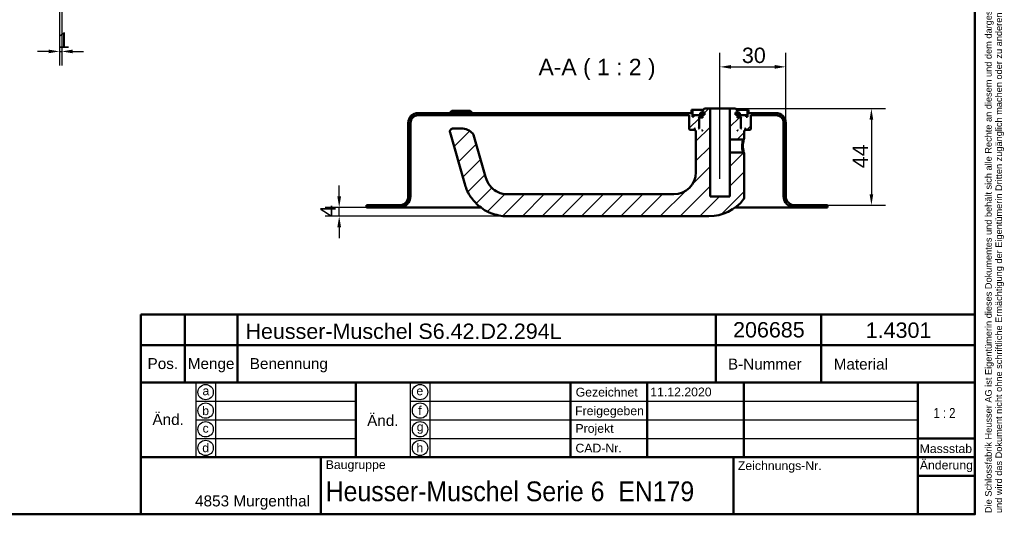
# Model space of a CAD drawing. Header units: millimetres. Extents: x 20 to 833, y 20 to 574.
# Tile 3 of 4: x 385 to 833, y 20 to 245. Entities that reach past the tile are written whole.
import ezdxf
from ezdxf.enums import TextEntityAlignment as Align

# ---------------------------------------------------------------- set-up
doc = ezdxf.new("R2010")
doc.units = ezdxf.units.MM
doc.header["$LTSCALE"] = 2
for name, color, linetype, lineweight in [('Bemaßungen(DIN)', 7, 'Continuous', 25), ('Mittellinie(DIN)', 7, 'Continuous', 25), ('Sichtbare Kanten(DIN)', 7, 'Continuous', 50), ('Skizziergeometrie(DIN)', 7, 'Continuous', 50), ('Skizzierlinie(DIN)', 7, 'Continuous', 25), ('Symbole(DIN)', 7, 'Continuous', 25)]:
    doc.layers.add(name, color=color, linetype=linetype, lineweight=lineweight)
doc.layers.add('Schraffur', color=179, linetype='Continuous', lineweight=9, true_color=0x1e1e47)
doc.styles.add('Aktuell-DIN', font='arial.ttf')
doc.styles.add('Aktuell-DINGroßer Text', font='arial.ttf')
doc.styles.add('STANDARD-DIN~0', font='arial.ttf')
doc.styles.add('Textstil10', font='arial.ttf')
doc.styles.add('Textstil41', font='arial.ttf', dxfattribs={"width": 0.8})
doc.styles.add('Textstil83', font='arial.ttf', dxfattribs={"width": 0.8})
doc.dimstyles.new('CAD-LAN', dxfattribs={"dimscale": 2, "dimtxt": 3.5, "dimasz": 2.5, "dimexe": 3.175, "dimexo": 0, "dimgap": 0.8, "dimtad": 1, "dimrnd": 1e-08, "dimtxsty": 'STANDARD-DIN~0', "dimcen": 0.09, "dimdle": 10, "dimclrd": 250, "dimclre": 250, "dimclrt": 250, "dimadec": 0, "dimazin": 2, "dimtfac": 1, "dimtmove": 0, "dimatfit": 3, "dimfxl": 1, "dimtolj": 1, "dimtzin": 0, "dimlwd": 25, "dimlwe": 25, "dimarcsym": 0})

# ---------------------------------------------------------------- blocks, each defined once
blk = doc.blocks.new('Ränder Standardrahmen')
at = {"layer": 'Skizziergeometrie(DIN)', "flags": 128}
blk.add_lwpolyline([(10, 10), (10, 287), (410, 287), (410, 10), (10, 10)], dxfattribs=at)
blk = doc.blocks.new('Schriftfelder Heusser')
at = {"layer": 'Skizziergeometrie(DIN)'}
for p, q in [((101, 229.92), (101, 236.92)), ((101, 236.92), (291, 236.92)), ((111, 229.92), (111, 236.92)), ((123, 229.92), (123, 236.92)), ((232, 229.92), (232, 236.92)), ((256, 229.92), (256, 236.92)), ((291, 236.92), (291, 229.92)), ((101, 191.42), (101, 229.92)), ((101, 229.92), (291, 229.92)), ((111, 229.92), (111, 221.42)), ((123, 229.92), (123, 221.42)), ((232, 229.92), (232, 221.42)), ((256, 229.92), (256, 221.42)), ((291, 229.92), (291, 191.42)), ((101, 221.42), (291, 221.42)), ((150, 221.42), (150, 204.42)), ((198.85, 221.42), (198.85, 204.42)), ((216.35, 221.42), (216.35, 204.42)), ((238.35, 221.42), (238.35, 204.42)), ((278, 221.42), (278, 191.42)), ((278, 208.67), (291, 208.67)), ((101, 204.42), (291, 204.42)), ((142, 204.42), (142, 191.42)), ((236, 204.42), (236, 191.42)), ((278, 200.17), (291, 200.17)), ((291, 191.42), (101, 191.42))]:
    blk.add_line(p, q, dxfattribs=at)
at = {"layer": 'Skizzierlinie(DIN)'}
for p, q in [((113.5, 221.42), (113.5, 204.42)), ((118, 221.42), (118, 204.42)), ((162.35, 221.42), (162.35, 204.42)), ((166.85, 221.42), (166.85, 204.42)), ((113.5, 217.17), (150, 217.17)), ((162.35, 217.17), (278, 217.17)), ((113.5, 212.92), (150, 212.92)), ((162.35, 212.92), (278, 212.92)), ((113.5, 208.67), (150, 208.67)), ((162.35, 208.67), (278, 208.67))]:
    blk.add_line(p, q, dxfattribs=at)
for centre in [(115.75, 219.25), (164.6, 219.25), (115.75, 215.04), (164.6, 215.04), (115.75, 210.79), (164.6, 210.79), (115.75, 206.54), (164.6, 206.54)]:
    blk.add_circle(centre, 1.75, dxfattribs=at)
at = {"layer": 'Symbole(DIN)', "color": 7, "insert": (293.33, 191.7), "char_height": 1.5, "width": 182.3003, "attachment_point": 1, "rotation": 90, "line_spacing_factor": 0.944221, "style": 'Aktuell-DIN'}
blk.add_mtext('\\fArial|b0|i0;\\H1.5000;Die Schlossfabrik Heusser AG ist Eigentümerin dieses Dokumentes und behält sich alle Rechte an diesem und dem dargestellten Gegenstand vor. Der Empfänger anerkennt diese Rechte\\Pund wird das Dokument nicht ohne schriftliche Ermächtigung der Eigentümerin Dritten zugänglich machen oder zu anderen Zwecken verwenden, zu dem es ihm übergeben worden ist.\\P ', dxfattribs=at)
at = {"layer": 'Symbole(DIN)', "color": 179, "true_color": 0x262659, "style": 'Aktuell-DIN'}
for s, insert, char_height, attachment_point in [('Pos.', (106, 227), 2.489, 2), ('Menge', (117, 227), 2.489, 2), ('Benennung', (125.81, 225.38), 2.489, 4), ('B-Nummer', (234.74, 225.62), 2.489, 4), ('Material', (265.02, 225.62), 2.489, 5), ('\\fArial|b0|i0;a', (115.81, 219.53), 2, 5), ('\\fArial|b0|i0;e', (164.54, 219.53), 2, 5), ('\\fArial|b0|i0;Gezeichnet', (200.05, 219.23), 2, 4), ('\\fArial|b0|i0;b', (115.75, 215), 2, 5), ('\\fArial|b0|i0;f', (164.55, 215.06), 2, 5), ('\\fArial|b0|i0;Freigegeben', (199.92, 216), 2, 1), ('\\fArial|b0|i0;c', (115.75, 211.01), 2, 5), ('\\fArial|b0|i0;g', (164.63, 211.05), 2, 5), ('\\fArial|b0|i0;Projekt', (200, 211.98), 2, 1), ('\\fArial|b0|i0;d', (115.76, 206.55), 2, 5), ('\\fArial|b0|i0;h', (164.55, 206.57), 2, 5), ('\\fArial|b0|i0;CAD-Nr.', (200, 207.5), 2, 1), ('\\fArial|b0|i0;\\H2.0000;Massstab', (284.39, 206.37), 2, 5), ('\\fArial|b0|i0;\\H2.0000;Baugruppe', (143.1, 203.73), 2, 1), ('\\fArial|b0|i0;Zeichnungs-Nr.', (237, 203.5), 2, 1), ('\\fArial|b0|i0;\\H2.5000;4853 Murgenthal', (113.33, 192.46), 2.5, 7)]:
    blk.add_mtext(s, dxfattribs=dict(at, insert=insert, char_height=char_height, attachment_point=attachment_point))
at = {"layer": 'Symbole(DIN)', "color": 179, "true_color": 0x262659, "attachment_point": 5, "style": 'Aktuell-DIN'}
for s, insert, char_height, width in [('Änd.', (107.21, 213), 2.489, 12.3494), ('Änd.', (156.12, 212.76), 2.489, 12.3494), ('\\fArial|b0|i0;Änderung', (284.51, 202.33), 2, 12.1143)]:
    blk.add_mtext(s, dxfattribs=dict(at, insert=insert, char_height=char_height, width=width))
at = {"layer": 'Symbole(DIN)', "color": 7, "insert": (143.1, 196.62), "char_height": 4.5, "width": 90.18, "attachment_point": 4, "style": 'Aktuell-DIN'}
blk.add_mtext('\\fArial|b0|i0;\\W0.90;\\H4.5000;Heusser-Muschel Serie 6  EN179', dxfattribs=at)
at = {"layer": 'Symbole(DIN)', "color": 179, "true_color": 0x262659, "style": 'Textstil10'}
blk.add_attdef('ERSTELLUNGSDATUM_001', (217.04, 218.29), '', height=2, dxfattribs=at)
at = {"layer": 'Symbole(DIN)', "color": 179, "true_color": 0x262659}
for tag, height, style, p in [('AUTOR', 2.49, 'Aktuell-DIN', (240.03, 219.26)), ('KONTROLLDATUM', 2, 'Textstil10', (217.42, 215.04)), ('KONTROLLIERT_VON', 2, 'Textstil10', (239.98, 215.05))]:
    blk.add_attdef(tag, text='', height=height, dxfattribs=dict(at, style=style)).set_placement(p, align=Align.MIDDLE_LEFT)
at = {"layer": 'Symbole(DIN)', "color": 7, "style": 'Textstil83', "width": 0.8}
blk.add_attdef('Anfänglicher_Ansichtsmaßstab_001', (281.57, 213.34), '', height=2.3, dxfattribs=at)
at = {"layer": 'Symbole(DIN)', "color": 179, "true_color": 0x262659, "style": 'Textstil10'}
blk.add_attdef('PROJEKT', text='', height=2, dxfattribs=at).set_placement((217.77, 209.72), align=Align.BOTTOM_LEFT)
at = {"layer": 'Symbole(DIN)', "color": 7, "style": 'Textstil41', "width": 0.8}
blk.add_attdef('STATUS', text='', height=5, dxfattribs=at).set_placement((284.53, 195.86), align=Align.MIDDLE_CENTER)
blk = doc.blocks.new('*D21')
at = {"layer": 'Bemaßungen(DIN)', "color": 250, "linetype": 'Continuous', "lineweight": 25, "true_color": 0x3f3f3f, "transparency": 16777216}
for p, q in [((402.91, 250.89), (402.91, 224.54)), ((403.91, 250.89), (403.91, 224.54)), ((397.91, 230.89), (392.91, 230.89)), ((402.91, 230.89), (403.91, 230.89)), ((408.91, 230.89), (413.91, 230.89))]:
    blk.add_line(p, q, dxfattribs=at)
at = {"layer": 'Bemaßungen(DIN)', "color": 250, "linetype": 'Continuous', "true_color": 0x3f3f3f, "transparency": 16777216}
for points in [[(397.91, 231.72), (397.91, 230.06), (402.91, 230.89)], [(408.91, 231.72), (408.91, 230.06), (403.91, 230.89)]]:
    blk.add_solid(points, dxfattribs=at)
at = {"layer": 'Defpoints', "color": 0, "linetype": 'Continuous', "transparency": 16777216}
for p in [(402.91, 250.89), (403.91, 250.89), (403.91, 230.89)]:
    blk.add_point(p, dxfattribs=at)
at = {"layer": 'Bemaßungen(DIN)', "color": 250, "linetype": 'Continuous', "lineweight": 25, "true_color": 0x3f3f3f, "transparency": 16777216, "insert": (402.12, 239.52), "char_height": 7, "attachment_point": 1, "style": 'STANDARD-DIN~0'}
blk.add_mtext('\\A1;1', dxfattribs=at)
blk = doc.blocks.new('*D25')
at = {"layer": 'Bemaßungen(DIN)', "color": 250, "linetype": 'Continuous', "lineweight": 25, "true_color": 0x3f3f3f, "transparency": 16777216}
for p, q in [((530.35, 164.82), (530.35, 169.82)), ((542.85, 159.82), (524, 159.82)), ((530.35, 155.82), (530.35, 159.82)), ((606.85, 155.82), (524, 155.82)), ((530.35, 150.82), (530.35, 145.82))]:
    blk.add_line(p, q, dxfattribs=at)
at = {"layer": 'Bemaßungen(DIN)', "color": 250, "linetype": 'Continuous', "true_color": 0x3f3f3f, "transparency": 16777216}
for points in [[(529.52, 164.82), (531.19, 164.82), (530.35, 159.82)], [(529.52, 150.82), (531.19, 150.82), (530.35, 155.82)]]:
    blk.add_solid(points, dxfattribs=at)
at = {"layer": 'Defpoints', "color": 0, "linetype": 'Continuous', "transparency": 16777216}
for p in [(530.35, 159.82), (542.85, 159.82), (606.85, 155.82)]:
    blk.add_point(p, dxfattribs=at)
at = {"layer": 'Bemaßungen(DIN)', "color": 250, "linetype": 'Continuous', "lineweight": 25, "true_color": 0x3f3f3f, "transparency": 16777216, "insert": (521.75, 155.4), "char_height": 7, "attachment_point": 1, "rotation": 90, "style": 'STANDARD-DIN~0'}
blk.add_mtext('\\A1;4', dxfattribs=at)
blk = doc.blocks.new('*D26')
at = {"layer": 'Bemaßungen(DIN)', "color": 250, "linetype": 'Continuous', "lineweight": 25, "true_color": 0x3f3f3f, "transparency": 16777216}
for p, q in [((703.85, 209.82), (703.85, 230.2)), ((733.85, 198.32), (733.85, 230.2)), ((708.85, 223.85), (728.85, 223.85))]:
    blk.add_line(p, q, dxfattribs=at)
at = {"layer": 'Bemaßungen(DIN)', "color": 250, "linetype": 'Continuous', "true_color": 0x3f3f3f, "transparency": 16777216}
for points in [[(708.85, 224.69), (708.85, 223.02), (703.85, 223.85)], [(728.85, 224.69), (728.85, 223.02), (733.85, 223.85)]]:
    blk.add_solid(points, dxfattribs=at)
at = {"layer": 'Defpoints', "color": 0, "linetype": 'Continuous', "transparency": 16777216}
for p in [(733.85, 223.85), (703.85, 209.82), (733.85, 198.32)]:
    blk.add_point(p, dxfattribs=at)
at = {"layer": 'Bemaßungen(DIN)', "color": 250, "linetype": 'Continuous', "lineweight": 25, "true_color": 0x3f3f3f, "transparency": 16777216, "insert": (713.85, 232.61), "char_height": 7, "attachment_point": 1, "style": 'STANDARD-DIN~0'}
blk.add_mtext('\\A1;30', dxfattribs=at)
blk = doc.blocks.new('*D27')
at = {"layer": 'Bemaßungen(DIN)', "color": 250, "linetype": 'Continuous', "lineweight": 25, "true_color": 0x3f3f3f, "transparency": 16777216}
for p, q in [((710.85, 204.82), (779.2, 204.82)), ((772.85, 199.82), (772.85, 165.82)), ((752.85, 160.82), (779.2, 160.82))]:
    blk.add_line(p, q, dxfattribs=at)
at = {"layer": 'Bemaßungen(DIN)', "color": 250, "linetype": 'Continuous', "true_color": 0x3f3f3f, "transparency": 16777216}
for points in [[(772.02, 199.82), (773.69, 199.82), (772.85, 204.82)], [(772.02, 165.82), (773.69, 165.82), (772.85, 160.82)]]:
    blk.add_solid(points, dxfattribs=at)
at = {"layer": 'Defpoints', "color": 0, "linetype": 'Continuous', "transparency": 16777216}
for p in [(710.85, 204.82), (752.85, 160.82), (772.85, 160.82)]:
    blk.add_point(p, dxfattribs=at)
at = {"layer": 'Bemaßungen(DIN)', "color": 250, "linetype": 'Continuous', "lineweight": 25, "true_color": 0x3f3f3f, "transparency": 16777216, "insert": (764.25, 177.68), "char_height": 7, "attachment_point": 1, "rotation": 90, "style": 'STANDARD-DIN~0'}
blk.add_mtext('\\A1;44', dxfattribs=at)

msp = doc.modelspace()

# ---------------------------------------------------------------- hatches: boundary and pattern name
at = {"layer": 'Schraffur'}
h = msp.add_hatch(dxfattribs=at)
h.set_pattern_fill('ANSI31', color=256, scale=50.8, style=0)
h.set_pattern_definition([(45, (0, 0), (-4.49013, 4.49013), [])])
edge = h.paths.add_edge_path()
edge.add_spline(control_points=[(714.48, 190.816), (714.542, 190.876), (714.603, 190.936), (714.727, 191.056), (714.79, 191.117), (714.853, 191.177)], knot_values=[-0.0518077, -0.0518077, -0.0518077, -0.0518077, -0.0259867, -0.0259867, 0, 0, 0, 0], degree=3, periodic=0)
edge.add_line((714.853, 191.177), (714.853, 194.816))
edge.add_line((714.853, 194.816), (715.153, 194.816))
edge.add_line((715.153, 194.816), (715.353, 195.016))
edge.add_line((715.353, 195.016), (715.353, 195.616))
edge.add_line((715.353, 195.616), (715.153, 195.816))
edge.add_line((715.153, 195.816), (715.453, 195.816))
edge.add_line((715.453, 195.816), (715.453, 195.316))
edge.add_line((715.453, 195.316), (715.553, 195.216))
edge.add_line((715.553, 195.216), (717.653, 195.216))
edge.add_line((717.653, 195.216), (717.853, 195.416))
edge.add_line((717.853, 195.416), (717.853, 201.816))
edge.add_line((717.853, 201.816), (729.353, 201.816))
edge.add_ellipse((729.353, 198.316), major_axis=(0, 3.5), ratio=1, start_angle=270, end_angle=360, ccw=False)
edge.add_line((732.853, 198.316), (732.853, 164.816))
edge.add_ellipse((737.853, 164.816), major_axis=(-5, 0), ratio=1, start_angle=0, end_angle=90)
edge.add_line((737.853, 159.816), (752.853, 159.816))
edge.add_line((752.853, 159.816), (752.853, 160.816))
edge.add_line((752.853, 160.816), (737.853, 160.816))
edge.add_ellipse((737.853, 164.816), major_axis=(0, -4), ratio=1, start_angle=270, end_angle=360, ccw=False)
edge.add_line((733.853, 164.816), (733.853, 198.316))
edge.add_ellipse((729.353, 198.316), major_axis=(4.5, 0), ratio=1, start_angle=0, end_angle=90)
edge.add_line((729.353, 202.816), (716.853, 202.816))
edge.add_line((716.853, 202.816), (716.853, 204.316))
edge.add_line((716.853, 204.316), (716.353, 204.316))
edge.add_line((716.353, 204.316), (716.353, 201.016))
edge.add_line((716.353, 201.016), (715.853, 201.016))
edge.add_line((715.853, 201.016), (715.853, 201.816))
edge.add_line((715.853, 201.816), (712.853, 201.816))
edge.add_line((712.853, 201.816), (712.853, 201.016))
edge.add_line((712.853, 201.016), (713.603, 201.016))
edge.add_line((713.603, 201.016), (713.403, 200.816))
edge.add_line((713.403, 200.816), (713.403, 196.016))
edge.add_line((713.403, 196.016), (713.603, 195.816))
edge.add_line((713.603, 195.816), (713.353, 195.816))
edge.add_line((713.353, 195.816), (713.353, 200.616))
edge.add_line((713.353, 200.616), (713.153, 200.816))
edge.add_line((713.153, 200.816), (712.053, 200.816))
edge.add_line((712.053, 200.816), (711.853, 200.616))
edge.add_line((711.853, 200.616), (711.853, 202.016))
edge.add_line((711.853, 202.016), (712.869, 202.016))
edge.add_line((712.869, 202.016), (712.869, 202.916))
edge.add_line((712.869, 202.916), (711.367, 202.916))
edge.add_line((711.367, 202.916), (711.367, 202.016))
edge.add_line((711.367, 202.016), (710.953, 202.016))
edge.add_line((710.953, 202.016), (710.953, 203.116))
edge.add_line((710.953, 203.116), (711.853, 203.116))
edge.add_line((711.853, 203.116), (711.853, 203.816))
edge.add_line((711.853, 203.816), (710.853, 204.816))
edge.add_line((710.853, 204.816), (708.353, 204.816))
edge.add_line((708.353, 204.816), (708.353, 190.816))
edge.add_line((708.353, 190.816), (714.48, 190.816))
h.paths.add_polyline_path([(712.053, 194.816), (711.853, 194.816), (711.853, 195.016)], flags=0)
edge = h.paths.add_edge_path()
edge.add_spline(control_points=[(714.853, 184.455), (714.791, 184.516), (714.729, 184.576), (714.605, 184.696), (714.543, 184.756), (714.481, 184.816)], knot_values=[-0.0519752, -0.0519752, -0.0519752, -0.0519752, -0.0259876, -0.0259876, -0.0001735, -0.0001735, -0.0001735, -0.0001735], degree=3, periodic=0)
edge.add_line((714.481, 184.816), (708.353, 184.816))
edge.add_line((708.353, 184.816), (708.353, 164.816))
edge.add_line((708.353, 164.816), (699.353, 164.816))
edge.add_line((699.353, 164.816), (699.353, 204.816))
edge.add_line((699.353, 204.816), (696.853, 204.816))
edge.add_line((696.853, 204.816), (695.853, 203.816))
edge.add_line((695.853, 203.816), (695.853, 203.116))
edge.add_line((695.853, 203.116), (696.753, 203.116))
edge.add_line((696.753, 203.116), (696.753, 202.016))
edge.add_line((696.753, 202.016), (696.338, 202.016))
edge.add_line((696.338, 202.016), (696.338, 202.916))
edge.add_line((696.338, 202.916), (694.836, 202.916))
edge.add_line((694.836, 202.916), (694.836, 202.016))
edge.add_line((694.836, 202.016), (695.853, 202.016))
edge.add_line((695.853, 202.016), (695.853, 200.616))
edge.add_line((695.853, 200.616), (695.653, 200.816))
edge.add_line((695.653, 200.816), (694.553, 200.816))
edge.add_line((694.553, 200.816), (694.353, 200.616))
edge.add_line((694.353, 200.616), (694.353, 195.816))
edge.add_line((694.353, 195.816), (694.103, 195.816))
edge.add_line((694.103, 195.816), (694.303, 196.016))
edge.add_line((694.303, 196.016), (694.303, 200.816))
edge.add_line((694.303, 200.816), (694.103, 201.016))
edge.add_line((694.103, 201.016), (694.853, 201.016))
edge.add_line((694.853, 201.016), (694.853, 201.816))
edge.add_line((694.853, 201.816), (691.853, 201.816))
edge.add_line((691.853, 201.816), (691.853, 201.016))
edge.add_line((691.853, 201.016), (691.353, 201.016))
edge.add_line((691.353, 201.016), (691.353, 204.316))
edge.add_line((691.353, 204.316), (690.853, 204.316))
edge.add_line((690.853, 204.316), (690.853, 202.816))
edge.add_line((690.853, 202.816), (566.353, 202.816))
edge.add_ellipse((566.353, 198.316), major_axis=(0, 4.5), ratio=1, start_angle=0, end_angle=90)
edge.add_line((561.853, 198.316), (561.853, 164.816))
edge.add_ellipse((557.853, 164.816), major_axis=(4, 0), ratio=1, start_angle=270, end_angle=360, ccw=False)
edge.add_line((557.853, 160.816), (542.853, 160.816))
edge.add_line((542.853, 160.816), (542.853, 159.816))
edge.add_line((542.853, 159.816), (557.853, 159.816))
edge.add_ellipse((557.853, 164.816), major_axis=(0, -5), ratio=1, start_angle=0, end_angle=90)
edge.add_line((562.853, 164.816), (562.853, 198.316))
edge.add_ellipse((566.353, 198.316), major_axis=(-3.5, 0), ratio=1, start_angle=270, end_angle=360, ccw=False)
edge.add_line((566.353, 201.816), (689.853, 201.816))
edge.add_line((689.853, 201.816), (689.853, 195.416))
edge.add_line((689.853, 195.416), (690.053, 195.216))
edge.add_line((690.053, 195.216), (692.153, 195.216))
edge.add_line((692.153, 195.216), (692.253, 195.316))
edge.add_line((692.253, 195.316), (692.253, 195.816))
edge.add_line((692.253, 195.816), (692.553, 195.816))
edge.add_line((692.553, 195.816), (692.353, 195.616))
edge.add_line((692.353, 195.616), (692.353, 195.016))
edge.add_line((692.353, 195.016), (692.553, 194.816))
edge.add_line((692.553, 194.816), (692.853, 194.816))
edge.add_line((692.853, 194.816), (692.853, 175.816))
edge.add_ellipse((682.853, 175.816), major_axis=(10, 0), ratio=1, start_angle=270, end_angle=360, ccw=False)
edge.add_line((682.853, 165.816), (606.853, 165.816))
edge.add_spline(control_points=[(606.853, 165.816), (605.991, 165.816), (605.125, 165.936), (603.451, 166.399), (602.652, 166.743), (600.774, 167.854), (599.764, 168.747), (598.25, 170.713), (597.562, 171.937), (597.026, 173.804)], knot_values=[-2.1009717, -2.1009717, -2.1009717, -2.1009717, -1.6733657, -1.6733657, -1.2398076, -1.2398076, -0.5829242, -0.5829242, 0, 0, 0, 0], degree=3, periodic=0)
edge.add_line((597.026, 173.804), (591.554, 192.888))
edge.add_ellipse((590.112, 192.475), major_axis=(1.442, 0.413), ratio=1, start_angle=0, end_angle=25.69736)
edge.add_ellipse((586.006, 188.816), major_axis=(5.227, 4.656), ratio=1, start_angle=0, end_angle=48.30264)
edge.add_line((586.006, 195.816), (582.302, 195.816))
edge.add_ellipse((582.302, 194.316), major_axis=(0, 1.5), ratio=1, start_angle=0, end_angle=106)
edge.add_line((580.86, 193.903), (587.414, 171.048))
edge.add_spline(control_points=[(587.414, 171.048), (587.829, 169.599), (588.303, 167.968), (590.419, 164.276), (591.566, 162.79), (594.573, 159.857), (596.74, 158.319), (601.795, 156.309), (604.322, 155.816), (606.853, 155.816)], knot_values=[-3.2195873, -3.2195873, -3.2195873, -3.2195873, -2.3255897, -2.3255897, -1.6318508, -1.6318508, -0.759149, -0.759149, 0, 0, 0, 0], degree=3, periodic=0)
edge.add_line((606.853, 155.816), (698.853, 155.816))
edge.add_ellipse((698.853, 175.816), major_axis=(0, -20), ratio=1, start_angle=0, end_angle=52.14321)
edge.add_spline(control_points=[(714.644, 163.542), (714.72, 163.642), (714.779, 163.756), (714.84, 163.967), (714.854, 164.062), (714.853, 164.156)], knot_values=[-0.0660784, -0.0660784, -0.0660784, -0.0660784, -0.028313, -0.028313, 0, 0, 0, 0], degree=3, periodic=0)
edge.add_line((714.853, 164.156), (714.853, 184.455))
h.paths.add_polyline_path([(695.853, 194.816), (695.653, 194.816), (695.853, 195.016)], flags=0)

# ---------------------------------------------------------------- linework, layer by layer
at = {"layer": 'Mittellinie(DIN)', "linetype": 'Continuous'}
msp.add_line((703.853, 172.816), (703.853, 209.816), dxfattribs=at)
at = {"layer": 'Sichtbare Kanten(DIN)'}
for p, q in [((690.853, 202.816), (566.353, 202.816)), ((581.603, 203.816), (580.603, 202.816)), ((581.603, 203.816), (590.103, 203.816)), ((590.103, 203.816), (591.103, 202.816)), ((691.353, 204.316), (690.853, 204.316)), ((690.853, 204.316), (690.853, 202.816)), ((691.353, 201.016), (691.353, 204.316)), ((691.353, 204.316), (696.353, 204.316)), ((696.338, 202.916), (694.836, 202.916)), ((694.836, 202.916), (694.836, 202.016)), ((694.836, 202.016), (695.853, 202.016)), ((696.853, 204.816), (695.853, 203.816)), ((695.853, 203.816), (695.853, 203.116)), ((695.853, 203.116), (696.753, 203.116)), ((695.853, 202.016), (695.853, 200.616)), ((696.338, 202.016), (696.338, 202.916)), ((696.753, 202.916), (696.338, 202.916)), ((696.753, 202.016), (696.338, 202.016)), ((696.753, 203.116), (696.753, 202.016)), ((699.353, 204.816), (696.853, 204.816)), ((699.353, 164.816), (699.353, 204.816)), ((699.353, 204.816), (708.353, 204.816)), ((710.853, 204.816), (708.353, 204.816)), ((708.353, 204.816), (708.353, 190.816)), ((711.853, 203.816), (710.853, 204.816)), ((710.953, 202.016), (710.953, 203.116)), ((710.953, 203.116), (711.853, 203.116)), ((711.367, 202.916), (710.953, 202.916)), ((711.367, 202.016), (710.953, 202.016)), ((711.353, 204.316), (716.353, 204.316)), ((712.869, 202.916), (711.367, 202.916)), ((711.367, 202.916), (711.367, 202.016)), ((711.853, 203.116), (711.853, 203.816)), ((711.853, 200.616), (711.853, 202.016)), ((711.853, 202.016), (712.869, 202.016)), ((712.869, 202.016), (712.869, 202.916)), ((716.853, 204.316), (716.353, 204.316)), ((716.353, 204.316), (716.353, 201.016)), ((716.853, 202.816), (716.853, 204.316)), ((729.353, 202.816), (716.853, 202.816)), ((561.853, 198.316), (561.853, 164.816)), ((562.853, 164.816), (562.853, 198.316)), ((566.353, 201.816), (689.853, 201.816)), ((689.853, 201.816), (689.853, 195.416)), ((691.853, 201.016), (691.353, 201.016)), ((694.853, 201.816), (691.853, 201.816)), ((691.853, 201.816), (691.853, 201.016)), ((694.303, 200.816), (694.103, 201.016)), ((694.103, 201.016), (694.853, 201.016)), ((694.303, 196.016), (694.303, 200.816)), ((694.303, 200.816), (694.553, 200.816)), ((694.553, 200.816), (694.353, 200.616)), ((694.353, 200.616), (694.353, 195.816)), ((695.653, 200.816), (694.553, 200.816)), ((694.853, 201.016), (694.853, 201.816)), ((694.853, 201.816), (695.853, 201.816)), ((695.853, 201.016), (694.853, 201.016)), ((695.853, 200.616), (695.653, 200.816)), ((695.853, 200.816), (695.653, 200.816)), ((711.853, 201.816), (712.853, 201.816)), ((712.853, 201.016), (711.853, 201.016)), ((712.053, 200.816), (711.853, 200.616)), ((712.053, 200.816), (711.853, 200.816)), ((713.153, 200.816), (712.053, 200.816)), ((715.853, 201.816), (712.853, 201.816)), ((712.853, 201.816), (712.853, 201.016)), ((712.853, 201.016), (713.603, 201.016)), ((713.353, 200.616), (713.153, 200.816)), ((713.153, 200.816), (713.403, 200.816)), ((713.353, 195.816), (713.353, 200.616)), ((713.603, 201.016), (713.403, 200.816)), ((713.403, 200.816), (713.403, 196.016)), ((715.853, 201.016), (715.853, 201.816)), ((716.353, 201.016), (715.853, 201.016)), ((717.853, 195.416), (717.853, 201.816)), ((717.853, 201.816), (729.353, 201.816)), ((732.853, 198.316), (732.853, 164.816)), ((733.853, 164.816), (733.853, 198.316)), ((580.86, 193.903), (587.414, 171.048)), ((586.006, 195.816), (582.302, 195.816)), ((689.853, 195.416), (690.053, 195.216)), ((690.053, 195.216), (692.153, 195.216)), ((692.153, 195.216), (692.253, 195.316)), ((692.153, 195.216), (692.353, 195.216)), ((692.253, 195.316), (692.253, 195.816)), ((692.253, 195.816), (692.553, 195.816)), ((692.353, 195.316), (692.253, 195.316)), ((692.553, 195.816), (692.353, 195.616)), ((692.353, 195.616), (692.353, 195.016)), ((692.353, 195.016), (692.553, 194.816)), ((692.553, 194.816), (692.853, 194.816)), ((692.853, 194.816), (692.853, 175.816)), ((694.103, 195.816), (694.303, 196.016)), ((694.353, 195.816), (694.103, 195.816)), ((694.353, 196.016), (694.303, 196.016)), ((695.653, 194.816), (695.853, 195.016)), ((695.853, 194.816), (695.653, 194.816)), ((695.853, 195.016), (695.853, 194.816)), ((711.853, 194.816), (711.853, 195.016)), ((711.853, 195.016), (712.053, 194.816)), ((712.053, 194.816), (711.853, 194.816)), ((713.403, 196.016), (713.353, 196.016)), ((713.603, 195.816), (713.353, 195.816)), ((713.403, 196.016), (713.603, 195.816)), ((714.853, 191.177), (714.853, 194.816)), ((714.853, 194.816), (715.153, 194.816)), ((715.353, 195.616), (715.153, 195.816)), ((715.153, 195.816), (715.453, 195.816)), ((715.153, 194.816), (715.353, 195.016)), ((715.353, 195.016), (715.353, 195.616)), ((715.453, 195.316), (715.353, 195.316)), ((715.353, 195.216), (715.553, 195.216)), ((715.453, 195.816), (715.453, 195.316)), ((715.453, 195.316), (715.553, 195.216)), ((715.553, 195.216), (717.653, 195.216)), ((717.653, 195.216), (717.853, 195.416)), ((597.026, 173.804), (591.554, 192.888)), ((708.353, 190.816), (714.48, 190.816)), ((708.353, 184.816), (708.353, 190.816)), ((714.48, 190.816), (714.852, 191.177)), ((714.481, 184.816), (708.353, 184.816)), ((708.353, 184.816), (708.353, 164.816)), ((714.853, 184.455), (714.481, 184.816)), ((714.853, 164.156), (714.853, 184.455)), ((682.853, 165.816), (606.853, 165.816)), ((708.353, 164.816), (699.353, 164.816)), ((557.853, 160.816), (542.853, 160.816)), ((542.853, 160.816), (542.853, 159.816)), ((542.853, 159.816), (557.853, 159.816)), ((557.853, 159.816), (572.853, 159.816)), ((594.854, 159.816), (572.853, 159.816)), ((722.853, 159.816), (710.853, 159.816)), ((722.853, 159.816), (737.853, 159.816)), ((752.853, 160.816), (737.853, 160.816)), ((737.853, 159.816), (752.853, 159.816)), ((752.853, 159.816), (752.853, 160.816)), ((606.853, 155.816), (698.853, 155.816))]:
    msp.add_line(p, q, dxfattribs=at)
for centre, radius, start, end in [((566.353, 198.316), 4.5, 90, 180), ((729.353, 198.316), 4.5, 0, 90), ((566.353, 198.316), 3.5, 90, 180), ((729.353, 198.316), 3.5, 0, 90), ((582.302, 194.316), 1.5, 90, 196), ((586.006, 188.816), 7, 41.69736, 90), ((590.112, 192.475), 1.5, 16, 41.69736), ((682.853, 175.816), 10, 270, 0), ((557.853, 164.816), 4, 270, 0), ((557.853, 164.816), 5, 270, 0), ((698.853, 175.816), 20, 270, 322.14321), ((737.853, 164.816), 5, 180, 270), ((737.853, 164.816), 4, 180, 270)]:
    msp.add_arc(centre, radius, start, end, dxfattribs=at)
for points, knots in [([(714.48, 190.816), (714.48, 190.816), (714.472, 190.79), (714.454, 190.74), (714.385, 190.539), (714.171, 189.929), (714.042, 189.123), (713.978, 188.72), (713.935, 188.269), (713.935, 187.817), (713.934, 187.365), (713.977, 186.913), (714.041, 186.51), (714.17, 185.704), (714.385, 185.094), (714.455, 184.892), (714.473, 184.842), (714.481, 184.816), (714.481, 184.816)], [2.6438709, 2.6438709, 2.6438709, 2.6438709, 2.7193751, 2.7193751, 2.7193751, 3.0215279, 3.0215279, 3.0215279, 3.1726043, 3.1726043, 3.1726043, 3.3236807, 3.3236807, 3.3236807, 3.6258335, 3.6258335, 3.6258335, 3.7015614, 3.7015614, 3.7015614, 3.7015614]), ([(714.853, 184.455), (714.853, 184.455), (714.809, 184.596), (714.419, 185.791), (714.243, 187.817), (714.422, 189.843), (714.809, 191.036), (714.852, 191.177), (714.852, 191.177)], [-1.5862901, -1.5862901, -1.5862901, -1.5862901, -1.510764, -1.2086112, -1.0575348, -0.9064584, -0.6043056, -0.5287964, -0.5287964, -0.5287964, -0.5287964]), ([(587.414, 171.048), (587.829, 169.599), (588.303, 167.968), (590.419, 164.276), (591.566, 162.79), (594.573, 159.857), (596.74, 158.319), (601.795, 156.309), (604.322, 155.816), (606.853, 155.816)], [-3.2195873, -3.2195873, -3.2195873, -3.2195873, -2.3255897, -2.3255897, -1.6318508, -1.6318508, -0.759149, -0.759149, 0, 0, 0, 0]), ([(606.853, 165.816), (605.991, 165.816), (605.125, 165.936), (603.451, 166.399), (602.652, 166.743), (600.774, 167.854), (599.764, 168.747), (598.25, 170.713), (597.562, 171.937), (597.026, 173.804)], [-2.1009717, -2.1009717, -2.1009717, -2.1009717, -1.6733657, -1.6733657, -1.2398076, -1.2398076, -0.5829242, -0.5829242, 0, 0, 0, 0]), ([(714.643, 163.542), (714.72, 163.642), (714.779, 163.756), (714.84, 163.967), (714.854, 164.062), (714.854, 164.156)], [-0.066078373, -0.066078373, -0.066078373, -0.066078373, -0.028312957, -0.028312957, 0, 0, 0, 0])]:
    msp.add_open_spline(points, degree=3, knots=knots, dxfattribs=at)

# ---------------------------------------------------------------- block references
at = {"xscale": 2, "yscale": 2, "zscale": 2}
msp.add_blockref('Ränder Standardrahmen', (0, 0), dxfattribs=at)
msp.add_blockref('Schriftfelder Heusser', (238, -362.833), dxfattribs=at).add_auto_attribs({'ERSTELLUNGSDATUM_001': '11.12.2020', 'Anfänglicher_Ansichtsmaßstab_001': '1 : 2'})

# ---------------------------------------------------------------- texts
at = {"layer": 'Symbole(DIN)', "color": 7, "insert": (621.18, 217.816), "char_height": 7.4676, "attachment_point": 7, "style": 'Aktuell-DINGroßer Text'}
msp.add_mtext('A-A ( 1 : 2 )', dxfattribs=at)
at = {"layer": 'Symbole(DIN)', "color": 7, "char_height": 7, "attachment_point": 1, "style": 'Aktuell-DIN'}
for s, insert, width in [('{\\fArial|b0|i0;\\H7.0000;206685}', (709.83, 107.58), 32.62043), ('{\\fArial|b0|i0;\\H7.0000;Heusser-Muschel S6.42.D2.294L}', (487.659, 106.906), 144.02821), ('{\\fArial|b0|i0;\\H7.0000;1.4301}', (770.274, 107.401), 29.89939)]:
    msp.add_mtext(s, dxfattribs=dict(at, insert=insert, width=width))

# ---------------------------------------------------------------- dimensions: what is measured, and where the dimension line sits
at = {"layer": 'Bemaßungen(DIN)', "color": 250, "linetype": 'Continuous', "lineweight": 25, "true_color": 0x3f3f3f}
for base, p1, p2, angle, override, picture, middle in [((403.905, 230.889), (402.905, 250.889), (403.905, 250.889), 180, {"dimgap": 0.8, "dimdec": 2, "dimtol": 0, "dimlim": 0, "dimtp": 0, "dimtm": 0, "dimtdec": 2, "dimtofl": 1, "dimatfit": 1}, '*D21', (403.405, 230.889)), ((772.853, 160.816), (710.853, 204.816), (752.853, 160.816), 90, {"dimgap": 0.8, "dimdec": 2, "dimtol": 0, "dimlim": 0, "dimtp": 0, "dimtm": 0, "dimtdec": 2, "dimtofl": 0, "dimatfit": 1}, '*D27', (772.853, 182.816)), ((530.353, 159.816), (606.853, 155.816), (542.853, 159.816), 90, {"dimgap": 0.8, "dimdec": 2, "dimtol": 0, "dimlim": 0, "dimtp": 0, "dimtm": 0, "dimtdec": 2, "dimtofl": 1, "dimatfit": 1}, '*D25', (530.353, 157.816))]:
    dim = msp.add_linear_dim(base=base, p1=p1, p2=p2, angle=angle, dimstyle='CAD-LAN', override=override, dxfattribs=at)
    dim.commit()
    dim.dimension.update_dxf_attribs({"geometry": picture, "text_midpoint": middle, "dimtype": 160})
dim = msp.add_linear_dim(base=(733.853, 223.855), p1=(703.853, 209.816), p2=(733.853, 198.316), dimstyle='CAD-LAN', override={"dimgap": 0.8, "dimdec": 2, "dimtol": 0, "dimlim": 0, "dimtp": 0, "dimtm": 0, "dimtdec": 2, "dimtofl": 0, "dimatfit": 1}, dxfattribs=at)
dim.commit()
dim.dimension.update_dxf_attribs({"geometry": '*D26', "text_midpoint": (718.853, 223.855), "dimtype": 160})

doc.saveas('drawing.dxf')
